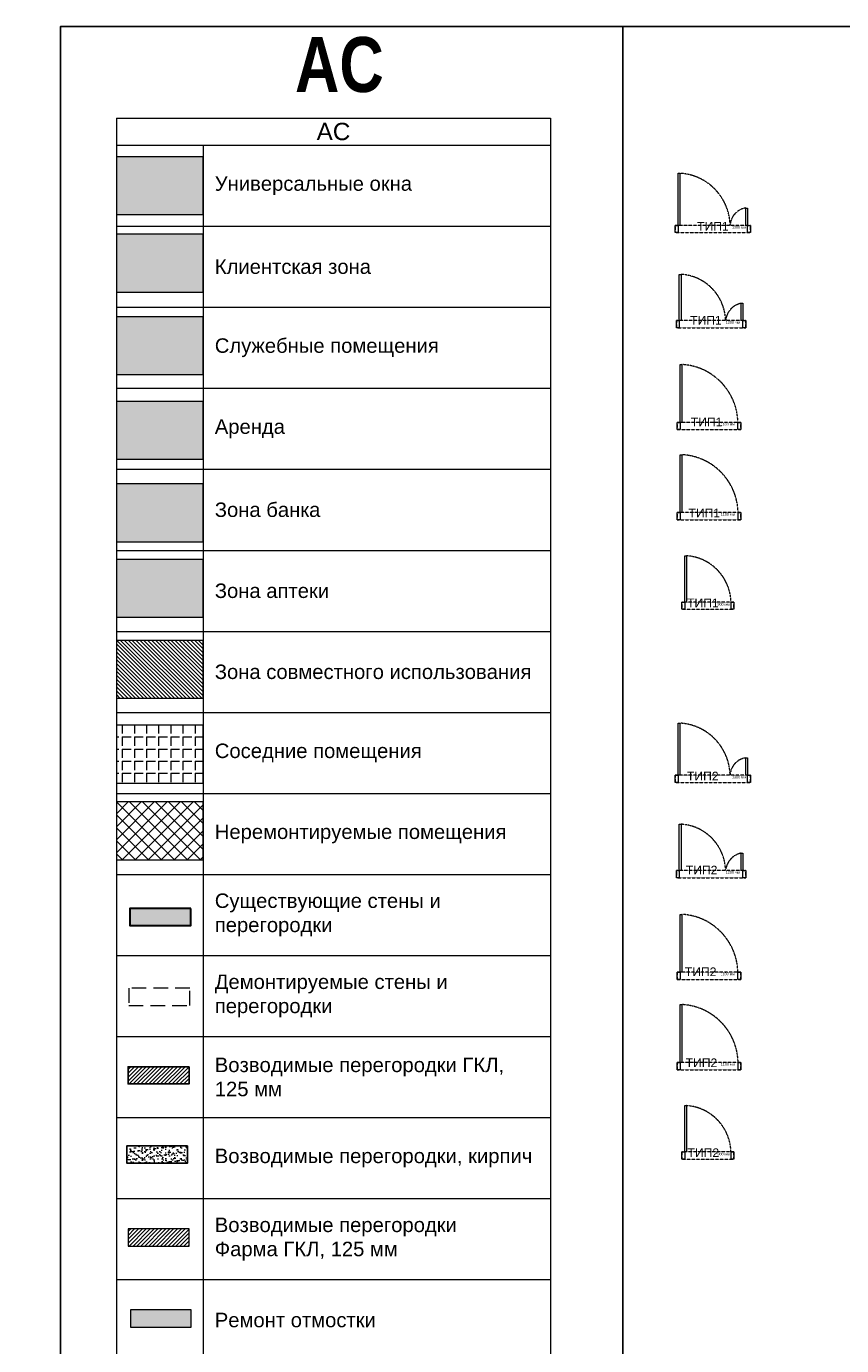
# Model space of a CAD drawing. Header units: millimetres. Extents: x -57449114 to 30620931, y -92609 to 84364.
# Tile 247 of 256: x -71055 to -56975, y 32075 to 54868. Entities that reach past the tile are written whole.
import ezdxf
from ezdxf import colors
from ezdxf.entities.mleader import LeaderData, LeaderLine
from ezdxf.math import Vec2, Vec3

# ---------------------------------------------------------------- set-up
doc = ezdxf.new("R2010")
doc.units = ezdxf.units.MM
doc.linetypes.add('( Hidden )', pattern=[0.375, 0.25, -0.125])
doc.linetypes.add('CACHE', pattern=[375, 250, -125])
doc.layers.get('0').update_dxf_attribs({"lineweight": 0})
doc.layers.get('Defpoints').update_dxf_attribs({"color": 30})
for name, color, linetype, lineweight in [('01_АР_Несущие стены и колонны', 5, 'Continuous', 30), ('03_АР_Возводимые перегородки', 10, 'Continuous', 25), ('04_АР_Демонтируемые стены и перегородки', 210, 'Continuous', 5), ('15_АР_Потолки', 7, 'Continuous', 9), ('17_АР_Текст', 235, 'Continuous', 0), ('18_АР_Двери', 250, 'Continuous', 0), ('21_АР_Штриховка', 47, 'Continuous', 5)]:
    doc.layers.add(name, color=color, linetype=linetype, lineweight=lineweight)
doc.layers.add('30_ДВЕРИ ТИП1', color=7, linetype='Continuous', true_color=0xf50a0a)
doc.styles.add('_ТЕКСТОВЫЙ', font='arial.ttf', dxfattribs={"width": 0.8})
doc.styles.add('HVAC_AEP', font='arial.ttf')
doc.styles.get("Standard").update_dxf_attribs({"font": 'arial.ttf'})

# ---------------------------------------------------------------- blocks, each defined once
blk = doc.blocks.new('_Dot')
at = {"color": 0, "linetype": 'ByBlock', "lineweight": -2}
blk.add_line((-0.5, 0), (-1, 0), dxfattribs=at)
at = {"color": 0, "linetype": 'ByBlock', "const_width": 0.5}
blk.add_lwpolyline([(-0.25, 0, 1), (0.25, 0, 1)], format="xyb", close=True, dxfattribs=at)
blk = doc.blocks.new('*U261')
at = {"layer": '15_АР_Потолки', "color": 7, "linetype": '( Hidden )', "lineweight": 5, "ltscale": 5}
blk.add_lwpolyline([(1100, 0), (0, 0), (0, -125), (1100, -125)], close=True, dxfattribs=at)
at = {"layer": '18_АР_Двери'}
for points in [[(50, 0), (50, 1000), (80, 1000), (80, 0), (50, 0)], [(0, 0), (50, 0), (50, -125), (0, -125)], [(1050, 0), (1100, 0), (1100, -125), (1050, -125)]]:
    blk.add_lwpolyline(points, close=True, dxfattribs=at)
at = {"layer": '18_АР_Двери', "linetype": '( Hidden )', "lineweight": 0, "ltscale": 5}
blk.add_arc((28, -21), 1022, 1.1689, 87.0861, dxfattribs=at)
at = {"color": 12, "true_color": 0xdf0c0c, "flags": 4}
blk.add_attdef('Номер', (535, -68), '', height=150, dxfattribs=at)
at = {"layer": '18_АР_Двери', "insert": (751, -8), "char_height": 45, "attachment_point": 1}
blk.add_mtext_dynamic_manual_height_columns('{\\C7;1100 мм}', width=263.19, gutter_width=12.5, heights=[0], dxfattribs=at)
blk = doc.blocks.new('*U264')
at = {"layer": '15_АР_Потолки', "color": 7, "linetype": '( Hidden )', "lineweight": 5, "ltscale": 5}
blk.add_lwpolyline([(1300, 0), (0, 0), (0, -125), (1300, -125)], close=True, dxfattribs=at)
at = {"layer": '18_АР_Двери'}
for points in [[(50, 0), (50, 900), (80, 900), (80, 0), (50, 0)], [(1220, 0), (1220, 300), (1250, 300), (1250, 0), (1220, 0)], [(0, 0), (50, 0), (50, -125), (0, -125)], [(1250, 0), (1300, 0), (1300, -125), (1250, -125)]]:
    blk.add_lwpolyline(points, close=True, dxfattribs=at)
at = {"layer": '18_АР_Двери', "linetype": '( Hidden )', "lineweight": 0, "ltscale": 5}
for centre, radius, start, end in [((30, -19), 920, 1.1762, 86.8818), ((1267, -14), 318, 98.5905, 177.435)]:
    blk.add_arc(centre, radius, start, end, dxfattribs=at)
at = {"color": 12, "true_color": 0xdf0c0c, "flags": 4}
blk.add_attdef('Номер', (535, -68), '', height=150, dxfattribs=at)
at = {"layer": '18_АР_Двери', "insert": (982, -10), "char_height": 45, "attachment_point": 1}
blk.add_mtext_dynamic_manual_height_columns('{\\C7;1300 мм}', width=263.19, gutter_width=12.5, heights=[0], dxfattribs=at)
blk = doc.blocks.new('*U263')
at = {"layer": '15_АР_Потолки', "color": 7, "linetype": '( Hidden )', "lineweight": 5, "ltscale": 5}
blk.add_lwpolyline([(900, 0), (0, 0), (0, -125), (900, -125)], close=True, dxfattribs=at)
at = {"layer": '18_АР_Двери'}
for points in [[(50, 0), (50, 800), (80, 800), (80, 0), (50, 0)], [(0, 0), (50, 0), (50, -125), (0, -125)], [(850, 0), (900, 0), (900, -125), (850, -125)]]:
    blk.add_lwpolyline(points, close=True, dxfattribs=at)
at = {"layer": '18_АР_Двери', "linetype": '( Hidden )', "lineweight": 0, "ltscale": 5}
blk.add_arc((27, -22), 823, 1.5144, 86.3333, dxfattribs=at)
at = {"color": 12, "true_color": 0xdf0c0c, "flags": 4}
blk.add_attdef('Номер', (535, -68), '', height=150, dxfattribs=at)
at = {"layer": '18_АР_Двери', "insert": (616, -16), "char_height": 45, "attachment_point": 1}
blk.add_mtext_dynamic_manual_height_columns('{\\C7;900 мм}', width=222.89, gutter_width=12.5, heights=[0], dxfattribs=at)
blk = doc.blocks.new('*U260')
at = {"layer": '15_АР_Потолки', "color": 7, "linetype": '( Hidden )', "lineweight": 5, "ltscale": 5}
blk.add_lwpolyline([(1200, 0), (0, 0), (0, -125), (1200, -125)], close=True, dxfattribs=at)
at = {"layer": '18_АР_Двери'}
for points in [[(50, 0), (50, 800), (80, 800), (80, 0), (50, 0)], [(1120, 0), (1120, 300), (1150, 300), (1150, 0), (1120, 0)], [(0, 0), (50, 0), (50, -125), (0, -125)], [(1150, 0), (1200, 0), (1200, -125), (1150, -125)]]:
    blk.add_lwpolyline(points, close=True, dxfattribs=at)
at = {"layer": '18_АР_Двери', "linetype": '( Hidden )', "lineweight": 0, "ltscale": 5}
for centre, radius, start, end in [((32, -17), 818, 1.1882, 86.6224), ((1186, -31), 337, 101.2408, 174.7848)]:
    blk.add_arc(centre, radius, start, end, dxfattribs=at)
at = {"color": 12, "true_color": 0xdf0c0c, "flags": 4}
blk.add_attdef('Номер', (535, -68), '', height=150, dxfattribs=at)
at = {"layer": '18_АР_Двери', "insert": (854, -8), "char_height": 45, "attachment_point": 1}
blk.add_mtext_dynamic_manual_height_columns('{\\C7;1200 мм}', width=263.19, gutter_width=12.5, heights=[0], dxfattribs=at)

msp = doc.modelspace()

# ---------------------------------------------------------------- hatches: boundary and pattern name
at = {"layer": '01_АР_Несущие стены и колонны', "lineweight": 0, "true_color": 0x7d7d7d}
h = msp.add_hatch(color=8, dxfattribs=at)
h.dxf.hatch_style = 1
h.paths.add_polyline_path([(-68216.5, 39627.5), (-69267.9, 39627.5), (-69267.9, 39332), (-68216.5, 39332)])
at = {"layer": '03_АР_Возводимые перегородки', "lineweight": 0}
h = msp.add_hatch(dxfattribs=at)
h.set_pattern_fill('ANSI31', color=256, scale=15)
h.set_pattern_definition([(45, (-142180.474, 179289.62), (-33.67596, 33.67596), [])])
h.paths.add_polyline_path([(-68246.1, 36892.2), (-69297.5, 36892.2), (-69297.5, 36596.7), (-68246.1, 36596.7)])
at = {"layer": '03_АР_Возводимые перегородки', "lineweight": 0, "ltscale": 7}
h = msp.add_hatch(dxfattribs=at)
h.set_pattern_fill('AR-SAND', color=10, scale=2)
h.set_pattern_definition([(37.5, (-16830.42, 48377.8), (-3.20006, 97.88265), [0, -77.216, 0, -86.36, 0, -82.55]), (7.5, (-16830.42, 48377.8), (89.90466, 143.36502), [0, -41.656, 0, -69.596, 0, -26.67]), (327.5, (-16892.9, 48377.8), (158.19847, 0.28744), [0, -25.4, 0, -91.44, 0, -119.38]), (317.5, (-16892.9, 48377.8), (152.7113, 44.58586), [0, -12.7, 0, -59.944, 0, -68.58])])
h.paths.add_polyline_path([(-68271.7, 35525), (-69323.1, 35525), (-69323.1, 35229.5), (-68271.7, 35229.5)])
at = {"layer": '21_АР_Штриховка', "lineweight": 0, "true_color": 0xa9ba9a}
h = msp.add_hatch(color=253, dxfattribs=at)
h.dxf.hatch_style = 1
h.paths.add_polyline_path([(-68001, 52615.7), (-69501, 52615.7), (-69501, 51615.7), (-68001, 51615.7)])
at = {"layer": '21_АР_Штриховка', "lineweight": 0, "true_color": 0xbcc3cd}
h = msp.add_hatch(color=9, dxfattribs=at)
h.dxf.hatch_style = 1
h.paths.add_polyline_path([(-68001, 51278.9), (-69501, 51278.9), (-69501, 50278.9), (-68001, 50278.9)])
at = {"layer": '21_АР_Штриховка', "lineweight": 0, "true_color": 0xd6d6d6}
h = msp.add_hatch(color=254, dxfattribs=at)
h.dxf.hatch_style = 1
h.paths.add_polyline_path([(-68001, 49851.8), (-69501, 49851.8), (-69501, 48851.8), (-68001, 48851.8)])
at = {"layer": '21_АР_Штриховка', "lineweight": 0, "true_color": 0xeceac5}
h = msp.add_hatch(color=254, dxfattribs=at)
h.dxf.hatch_style = 1
h.paths.add_polyline_path([(-68001, 48389.1), (-69501, 48389.1), (-69501, 47389.1), (-68001, 47389.1)])
at = {"layer": '21_АР_Штриховка', "lineweight": 0, "true_color": 0xbf720d}
h = msp.add_hatch(color=32, dxfattribs=at)
h.dxf.hatch_style = 1
h.paths.add_polyline_path([(-68001, 46961.9), (-69501, 46961.9), (-69501, 45961.9), (-68001, 45961.9)])
at = {"layer": '21_АР_Штриховка', "lineweight": 0, "true_color": 0x8db3f2}
h = msp.add_hatch(color=151, dxfattribs=at)
h.dxf.hatch_style = 1
h.paths.add_polyline_path([(-68001, 45659.9), (-69501, 45659.9), (-69501, 44659.9), (-68001, 44659.9)])
at = {"layer": '21_АР_Штриховка', "lineweight": 0, "true_color": 0x9898cc}
h = msp.add_hatch(dxfattribs=at)
h.set_pattern_fill('ANSI31', color=253, scale=15, angle=630)
h.set_pattern_definition([(315, (27622.326, 199172.654), (33.67596, 33.67596), [])])
h.paths.add_polyline_path([(-68001, 44259.7), (-69501, 44259.7), (-69501, 43259.7), (-68001, 43259.7)])
at = {"layer": '21_АР_Штриховка', "lineweight": 5, "transparency": 33554610}
h = msp.add_hatch(dxfattribs=at)
h.set_pattern_fill('ANGLE', color=8, scale=30, angle=270, style=0)
h.set_pattern_definition([(270, (27622.33, 198706.25), (209.55, -4e-14), [152.4, -57.15]), (0, (27622.33, 198706.25), (5e-14, 209.55), [152.4, -57.15])])
h.paths.add_polyline_path([(-68001, 42793.3), (-69501, 42793.3), (-69501, 41793.3), (-68001, 41793.3)])
h = msp.add_hatch(dxfattribs=at)
h.set_pattern_fill('ANSI37', color=8, scale=50, angle=270, style=0)
h.set_pattern_definition([(315, (-54018.36, 96260.05), (112.2532, 112.2532), []), (45, (-54018.36, 96260.05), (-112.2532, 112.2532), [])])
h.paths.add_polyline_path([(-68001, 41468.1), (-69501, 41468.1), (-69501, 40468.1), (-68001, 40468.1)])
at = {"layer": '21_АР_Штриховка', "lineweight": 0, "true_color": 0x8db3f2}
h = msp.add_hatch(dxfattribs=at)
h.set_pattern_fill('ANSI31', color=151, scale=15)
h.set_pattern_definition([(45, (27603.295, 196346.313), (-33.67596, 33.67596), [])])
h.paths.add_polyline_path([(-68245.8, 34090.6), (-69297.2, 34090.6), (-69297.2, 33795.2), (-68245.8, 33795.2)])
at = {"layer": '21_АР_Штриховка', "lineweight": 0, "true_color": 0x139b48, "transparency": 33554483}
h = msp.add_hatch(color=114, dxfattribs=at)
h.dxf.hatch_style = 1
h.paths.add_polyline_path([(-68207.4, 32690.7), (-69258.8, 32690.7), (-69258.8, 32395.3), (-68207.4, 32395.3)])

# ---------------------------------------------------------------- linework, layer by layer
at = {"lineweight": 15}
for p, q in [((-69501, 53285.3), (-62001, 53285.3)), ((-69501, 53285.3), (-69501, 26215.7)), ((-62001, 53285.3), (-62001, 26215.7)), ((-69501, 52815.7), (-62001, 52815.7)), ((-68001, 52815.7), (-68001, 26215.7)), ((-69501, 51415.7), (-62001, 51415.7)), ((-69501, 50015.7), (-62001, 50015.7)), ((-69501, 48615.7), (-62001, 48615.7)), ((-69501, 47215.7), (-62001, 47215.7)), ((-69501, 45815.7), (-62001, 45815.7)), ((-69501, 44415.7), (-62001, 44415.7)), ((-69501, 43015.7), (-62001, 43015.7)), ((-69501, 41615.7), (-62001, 41615.7)), ((-69501, 40215.7), (-62001, 40215.7)), ((-69501, 38815.7), (-62001, 38815.7)), ((-69501, 37415.7), (-62001, 37415.7)), ((-69501, 36015.7), (-62001, 36015.7)), ((-69501, 34615.7), (-62001, 34615.7)), ((-69501, 33215.7), (-62001, 33215.7))]:
    msp.add_line(p, q, dxfattribs=at)
at = {"layer": '01_АР_Несущие стены и колонны'}
msp.add_lwpolyline([(-68216.5, 39627.5), (-69267.9, 39627.5), (-69267.9, 39332), (-68216.5, 39332)], close=True, dxfattribs=at)
at = {"layer": '03_АР_Возводимые перегородки'}
for points in [[(-68246.1, 36892.2), (-69297.5, 36892.2), (-69297.5, 36596.7), (-68246.1, 36596.7)], [(-68271.7, 35525), (-69323.1, 35525), (-69323.1, 35229.5), (-68271.7, 35229.5)]]:
    msp.add_lwpolyline(points, close=True, dxfattribs=at)
at = {"layer": '04_АР_Демонтируемые стены и перегородки', "color": 210, "linetype": 'CACHE'}
msp.add_lwpolyline([(-68234.1, 38248.3), (-69285.5, 38248.3), (-69285.5, 37952.9), (-68234.1, 37952.9)], close=True, dxfattribs=at)
at = {"layer": '21_АР_Штриховка'}
for points in [[(-68001, 52615.7), (-69501, 52615.7), (-69501, 51615.7), (-68001, 51615.7)], [(-68001, 51278.9), (-69501, 51278.9), (-69501, 50278.9), (-68001, 50278.9)], [(-68001, 49851.8), (-69501, 49851.8), (-69501, 48851.8), (-68001, 48851.8)], [(-68001, 48389.1), (-69501, 48389.1), (-69501, 47389.1), (-68001, 47389.1)], [(-68001, 46961.9), (-69501, 46961.9), (-69501, 45961.9), (-68001, 45961.9)], [(-68001, 45659.9), (-69501, 45659.9), (-69501, 44659.9), (-68001, 44659.9)], [(-68001, 44259.7), (-69501, 44259.7), (-69501, 43259.7), (-68001, 43259.7)], [(-68001, 42793.3), (-69501, 42793.3), (-69501, 41793.3), (-68001, 41793.3)], [(-68001, 41468.1), (-69501, 41468.1), (-69501, 40468.1), (-68001, 40468.1)]]:
    msp.add_lwpolyline(points, close=True, dxfattribs=at)
at = {"layer": '21_АР_Штриховка', "color": 151, "lineweight": 0, "true_color": 0x8db3f2}
msp.add_lwpolyline([(-68245.8, 34090.6), (-69297.2, 34090.6), (-69297.2, 33795.2), (-68245.8, 33795.2)], close=True, dxfattribs=at)
at = {"layer": '21_АР_Штриховка', "color": 114, "lineweight": 0, "true_color": 0x139b48}
msp.add_lwpolyline([(-68207.4, 32690.7), (-69258.8, 32690.7), (-69258.8, 32395.3), (-68207.4, 32395.3)], close=True, dxfattribs=at)
at = {"layer": 'Defpoints'}
msp.add_lwpolyline([(-60753.8, 21211), (-60753.8, 54868.5), (-70463.8, 54868.5), (-70463.8, 21211)], dxfattribs=at)
msp.add_lwpolyline([(-60753.8, 54868.5), (-23314.2, 54868.5), (-23314.2, 1870.3), (-60753.8, 1870.3)], close=True, dxfattribs=at)

# ---------------------------------------------------------------- block references
at = {"layer": '30_ДВЕРИ ТИП1', "color": 0, "lineweight": 35}
ref = msp.add_blockref('*U264', (-59849.9, 51430.5, 0), dxfattribs=at)
ref.add_attrib('Номер', 'ТИП1', (-59470, 51340.8, 0), dxfattribs={"height": 150})
ref = msp.add_blockref('*U260', (-59828.5, 49784.2, 0), dxfattribs=at)
ref.add_attrib('Номер', 'ТИП1', (-59591, 49716.4, 0), dxfattribs={"height": 150})
ref = msp.add_blockref('*U261', (-59815.7, 48026.5, 0), dxfattribs=at)
ref.add_attrib('Номер', 'ТИП1', (-59579.4, 47958.7, 0), dxfattribs={"height": 150})
ref = msp.add_blockref('*U261', (-59812.4, 46467.8, 0), dxfattribs=at)
ref.add_attrib('Номер', 'ТИП1', (-59619.3, 46386.6, 0), dxfattribs={"height": 150})
ref = msp.add_blockref('*U263', (-59734.9, 44922.1, 0), dxfattribs=at)
ref.add_attrib('Номер', 'ТИП1', (-59643.5, 44833.3, 0), dxfattribs={"height": 150})
ref = msp.add_blockref('*U264', (-59849.9, 41930.5, 0), dxfattribs=at)
ref.add_attrib('Номер', 'ТИП2', (-59645.1, 41840.8, 0), dxfattribs={"height": 150})
ref = msp.add_blockref('*U260', (-59828.5, 40284.2, 0), dxfattribs=at)
ref.add_attrib('Номер', 'ТИП2', (-59665.5, 40216.4, 0), dxfattribs={"height": 150})
ref = msp.add_blockref('*U261', (-59815.7, 38526.5, 0), dxfattribs=at)
ref.add_attrib('Номер', 'ТИП2', (-59682.3, 38458.7, 0), dxfattribs={"height": 150})
ref = msp.add_blockref('*U261', (-59812.4, 36967.8, 0), dxfattribs=at)
ref.add_attrib('Номер', 'ТИП2', (-59667.8, 36886.6, 0), dxfattribs={"height": 150})
ref = msp.add_blockref('*U263', (-59734.9, 35422.1, 0), dxfattribs=at)
ref.add_attrib('Номер', 'ТИП2', (-59635.7, 35333.3, 0), dxfattribs={"height": 150})

# ---------------------------------------------------------------- texts
at = {"lineweight": 15, "style": 'HVAC_AEP'}
for s, insert, char_height, width, attachment_point in [('{\\C256;АС}', (-65751, 53050.5), 300, 7497, 5), ('{\\C256;Универсальные окна}', (-67801, 52115.7), 250, 5600, 4), ('{\\C256;Клиентская зона }', (-67801, 50715.7), 250, 5600, 4), ('{\\C256;Служебные помещения }', (-67801, 49315.7), 250, 5600, 4), ('{\\C256;Аренда }', (-67801, 47915.7), 250, 5600, 4), ('{\\C256;Зона банка }', (-67801, 46515.7), 250, 5600, 4), ('{\\C256;Зона аптеки  }', (-67801, 45115.7), 250, 5600, 4), ('{\\C256;Зона совместного использования}', (-67801, 43715.7), 250, 5600, 4), ('{\\C256;Соседние помещения }', (-67801, 42315.7), 250, 5600, 4), ('{\\C256;Неремонтируемые помещения }', (-67801, 40915.7), 250, 5600, 4), ('Существующие стены и перегородки', (-67801, 39515.7), 250, 5600, 4), ('Демонтируемые стены и перегородки', (-67801, 38115.7), 250, 5600, 4), ('Возводимые перегородки ГКЛ, 125 мм', (-67801, 36715.7), 250, 5600, 4), ('Возводимые перегородки, кирпич', (-67801, 35315.7), 250, 5600, 4), ('Возводимые перегородки^JФарма ГКЛ, 125 мм', (-67801, 33915.7), 250, 5600, 4), ('Ремонт отмостки', (-67801, 32515.7), 250, 5600, 4)]:
    msp.add_mtext(s, dxfattribs=dict(at, insert=insert, char_height=char_height, width=width, attachment_point=attachment_point))
at = {"layer": 'Defpoints', "lineweight": 35, "insert": (-66416.2, 54684.4), "char_height": 1200, "attachment_point": 1, "style": '_ТЕКСТОВЫЙ'}
msp.add_mtext_dynamic_manual_height_columns('{\\fArial|b1|i0|c204|p34;\\H0.79167x;\\C32;\\c2648525;АС}', width=10014.109, gutter_width=12.5, heights=[0], dxfattribs=at)

# ---------------------------------------------------------------- leaders
at = {"layer": '17_АР_Текст', "color": 1, "lineweight": 18}
ml = msp.add_multileader_mtext('Standard', dxfattribs=at)
ml.set_content('{\\C1;Карманы для бланков только в СОПС}', color=1, style='_ТЕКСТОВЫЙ')
ml.set_leader_properties(lineweight=0)
ml.set_arrow_properties(name='DOT')
ml.build(insert=Vec2(0, 0))
ml.multileader.update_dxf_attribs({"text_left_attachment_type": 6, "text_right_attachment_type": 6, "dogleg_length": 0.36, "arrow_head_size": 50, "scale": 100})
ctx = ml.context
ctx.base_point, ctx.scale, ctx.char_height, ctx.arrow_head_size, ctx.landing_gap_size, ctx.plane_origin = Vec3(-29314.5, 48068.2), 100, 100, 50, 100, Vec3(-25566.9, 52909.1)
ctx.left_attachment, ctx.right_attachment, ctx.text_align_type, ctx.attachment_type = 6, 6, 1, 2
notes = []
notes.append((ctx, [(0, (0, 0, 0), (0, 0), (1, 0), 1, [])]))
ctx.mtext.insert, ctx.mtext.width, ctx.mtext.defined_height, ctx.mtext.alignment, ctx.mtext.flow_direction = Vec3(-27210.6, 48368.2), 4035.238, 815.5, 2, 5
ml = msp.add_multileader_mtext('Standard', dxfattribs=at)
ml.set_content('{\\fCalibri|b0|i0|c204|p34;\\H0.91667x;\\LКарманы для бланков\\l - СОПС, крепятся на стол МГН и стол для ЦСУ (1400 мм.);\\P\\LИнформ. Стенд А4 на 8 карманов\\l - ГОПС/СОПС, крепится по старым правилам, при отсутствии возможности крепления особенно в СОПСах (отсутствие свободного места на стене или нехватка стены по длине - размещается папка с информацией на столе МГН или столе для ЦСУ).\\P\\LРекламно_информационный стенд\\l - ГОПС/СОПС размещается в клиентском зале, также возможно размещение в тамбуре при условии хорошей освещенности и при условии открывания двери стенд будет виден более чем на 50%. Также стенд должен находиться в прямой видимости для клиентов и ничем не загораживаться.}', color=1, style='_ТЕКСТОВЫЙ')
ml.set_leader_properties(lineweight=0)
ml.set_arrow_properties(name='DOT')
ml.build(insert=Vec2(0, 0))
ml.multileader.update_dxf_attribs({"text_left_attachment_type": 6, "text_right_attachment_type": 6, "dogleg_length": 0.36, "arrow_head_size": 50, "scale": 100})
ctx = ml.context
ctx.base_point, ctx.scale, ctx.char_height, ctx.arrow_head_size, ctx.landing_gap_size, ctx.plane_origin = Vec3(-27020.9, 45459.4), 100, 100, 50, 100, Vec3(-22944.2, 54969.1)
ctx.left_attachment, ctx.right_attachment, ctx.text_align_type, ctx.attachment_type = 6, 6, 1, 2
notes.append((ctx, [(0, (0, 0, 0), (0, 0), (1, 0), 1, [])]))
ctx.mtext.insert, ctx.mtext.width, ctx.mtext.defined_height, ctx.mtext.alignment, ctx.mtext.flow_direction = Vec3(-24919.4, 45773.6), 2892.94, 2008.7, 2, 5
for ctx, leaders in notes:
    for number, flags, end, landing, length, lines in leaders:
        leader = LeaderData()
        leader.index, (leader.has_last_leader_line, leader.has_dogleg_vector, leader.attachment_direction) = number, flags
        leader.last_leader_point, leader.dogleg_vector, leader.dogleg_length = Vec3(end), Vec3(landing), length
        for number, points, colour, breaks in lines:
            line = LeaderLine()
            line.index, line.vertices, line.color, line.breaks = number, Vec3.list(points), colors.encode_raw_color(colour), breaks
            leader.lines.append(line)
        ctx.leaders.append(leader)

doc.saveas('drawing.dxf')
